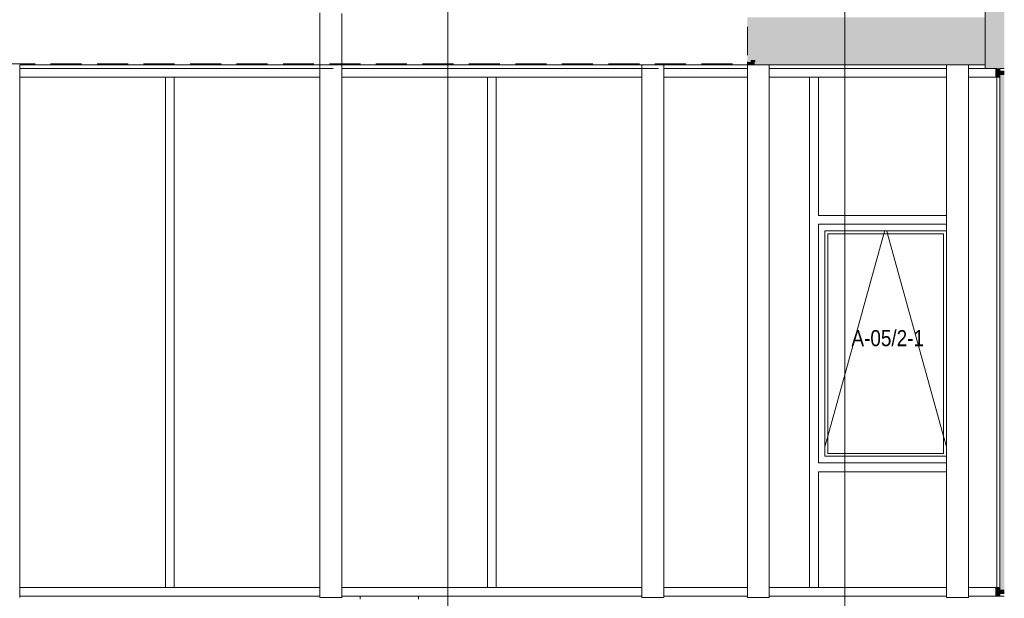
# Model space of a CAD drawing. Header units: millimetres. Extents: x -65 to 293624, y -1905 to 31061.
# Tile 184 of 256: x 124307 to 131032, y 12346 to 16299. Entities that reach past the tile are written whole.
import ezdxf

# ---------------------------------------------------------------- set-up
doc = ezdxf.new("R2010")
doc.units = ezdxf.units.MM
doc.header["$MEASUREMENT"] = 0
doc.linetypes.add('Hidden Line', pattern=[317.5, 211.666667, -105.833333])
for name, color, linetype in [('00 2D joon.AR', 7, 'Continuous'), ('00 Silt sein.AR', 7, 'Continuous'), ('00 Tekst.AR', 7, 'Continuous'), ('1232 Välisseinad.AR', 7, 'Continuous'), ('1233 Postid.AR', 7, 'Continuous'), ('1245 Klaasfassaadid.AR', 7, 'Continuous'), ('1247 Fassaadi valgusti.AR', 7, 'Continuous'), ('1253 Terrassipostid.AR', 7, 'Continuous'), ('1253 Välisterrassid.AR', 7, 'Continuous')]:
    doc.layers.add(name, color=color, linetype=linetype)
doc.styles.add('GENERATED_STYLE_4', font='txt', dxfattribs={"width": 0.84})

# ---------------------------------------------------------------- blocks, each defined once
blk = doc.blocks.new('Section Element_1066_3', base_point=(20443.1, 12361.4))
at = {"layer": '1253 Terrassipostid.AR', "color": 7, "linetype": 'Continuous', "lineweight": 13}
for p, q in [((126356.9, 15990.4), (126356.9, 16346.4)), ((126506.9, 16341.4), (126506.9, 15990.4)), ((126356.9, 12351.4), (126356.9, 15990.4)), ((126506.9, 15990.4), (126506.9, 12351.4)), ((126356.9, 12351.4), (126506.9, 12351.4))]:
    blk.add_line(p, q, dxfattribs=at)
blk = doc.blocks.new('Section Element_1096_3', base_point=(20443.1, 12361.4))
at = {"layer": '1253 Terrassipostid.AR', "color": 7, "linetype": 'Continuous', "lineweight": 13}
blk.add_line((124306.9, 15990.4), (124306.9, 12351.4), dxfattribs=at)
blk = doc.blocks.new('Section Element_1097_3', base_point=(20443.1, 12361.4))
at = {"layer": '1253 Terrassipostid.AR', "color": 7, "linetype": 'Continuous', "lineweight": 13}
blk.add_line((126506.9, 15990.4), (126506.9, 12351.4), dxfattribs=at)
blk = doc.blocks.new('Section Element_1098_3', base_point=(20443.1, 12361.4))
at = {"layer": '1253 Terrassipostid.AR', "color": 7, "linetype": 'Continuous', "lineweight": 13}
for p, q in [((128556.9, 12351.4), (128556.9, 15990.4)), ((128706.9, 15990.4), (128706.9, 12351.4)), ((128556.9, 12351.4), (128706.9, 12351.4))]:
    blk.add_line(p, q, dxfattribs=at)
blk = doc.blocks.new('Section Element_1104_3', base_point=(20443.1, 12361.4))
at = {"layer": '1232 Välisseinad.AR', "linetype": 'Continuous', "lineweight": 0, "true_color": 0x000000}
for points in [[(130901.9, 17449), (130901.9, 15966.4), (130922.9, 15966.4), (130922.9, 17453.5)], [(130922.9, 17453.5), (130922.9, 15966.4), (130954.9, 15966.4), (130954.9, 17460.3)], [(130979.9, 17465.4), (130979.9, 17465.6), (130954.9, 17460.3), (130954.9, 15966.4), (130986.9, 15966.4), (130986.9, 17465.4)], [(130986.9, 17465.4), (130986.9, 15966.4), (131016.9, 15966.4), (131016.9, 17465.4)], [(131016.9, 15966.4), (131031.9, 15966.4), (131031.9, 17465.4), (131016.9, 17465.4)]]:
    blk.add_hatch(color=178, dxfattribs=at).paths.add_polyline_path(points)
at = {"layer": '1232 Välisseinad.AR', "color": 7, "linetype": 'Continuous', "lineweight": 13}
for p, q in [((130920.9, 17466.4), (130901.9, 17466.4)), ((130901.9, 17466.4), (130901.9, 17450.1)), ((130920.9, 17466.4), (130920.9, 17454.1)), ((130952.9, 17466.4), (130922.9, 17466.4)), ((130922.9, 17466.4), (130922.9, 17454.5)), ((130952.9, 17466.4), (130952.9, 17460.9)), ((130954.9, 17466.4), (130954.9, 17461.3)), ((130954.9, 17466.4), (130978.9, 17466.4))]:
    blk.add_line(p, q, dxfattribs=at)
at = {"layer": '1232 Välisseinad.AR', "color": 7, "linetype": 'Continuous', "lineweight": 15}
blk.add_line((130901.9, 17449), (130901.9, 15966.4), dxfattribs=at)
at = {"layer": '1232 Välisseinad.AR', "color": 7, "linetype": 'Continuous', "lineweight": 13, "flags": 128}
for points in [[(130981.9, 15966.4), (130954.9, 15966.4), (130922.9, 15966.4), (130901.9, 15966.4)], [(131031.9, 15966.4), (131016.9, 15966.4), (131000.3, 15966.4)]]:
    blk.add_lwpolyline(points, dxfattribs=at)
blk = doc.blocks.new('Section Element_1112_3', base_point=(20443.1, 12361.4))
at = {"layer": '1232 Välisseinad.AR', "color": 7, "linetype": 'Continuous', "lineweight": 13}
for p, q in [((126356.9, 15966.4), (124306.9, 15966.4)), ((128556.9, 15966.4), (126506.9, 15966.4)), ((129276.9, 15966.4), (128706.9, 15966.4)), ((130636.9, 15966.4), (129426.9, 15966.4)), ((130901.9, 15966.4), (130786.9, 15966.4))]:
    blk.add_line(p, q, dxfattribs=at)
blk = doc.blocks.new('Section Element_1124_3', base_point=(20443.1, 12361.4))
at = {"layer": '1253 Terrassipostid.AR', "color": 7, "linetype": 'Continuous', "lineweight": 13}
for p, q in [((129276.9, 12351.4), (129276.9, 15990.4)), ((129426.9, 15990.4), (129426.9, 12351.4)), ((129276.9, 12351.4), (129426.9, 12351.4))]:
    blk.add_line(p, q, dxfattribs=at)
blk = doc.blocks.new('Section Element_1125_3', base_point=(20443.1, 12361.4))
at = {"layer": '1253 Terrassipostid.AR', "color": 7, "linetype": 'Continuous', "lineweight": 13}
for p, q in [((130636.9, 12351.4), (130636.9, 15990.4)), ((130786.9, 15990.4), (130786.9, 12351.4)), ((130636.9, 12351.4), (130786.9, 12351.4))]:
    blk.add_line(p, q, dxfattribs=at)
blk = doc.blocks.new('Section Element_1127_3', base_point=(20443.1, 12361.4))
at = {"layer": '1253 Välisterrassid.AR', "linetype": 'Continuous', "lineweight": 0, "true_color": 0x000000}
for points in [[(129276.9, 16315.4), (129276.9, 16283.4), (130901.9, 16283.4), (130901.9, 16315.4)], [(129276.9, 16283.4), (129276.9, 16251.4), (130901.9, 16251.4), (130901.9, 16283.4)], [(130901.9, 16056.4), (130901.9, 16251.4), (129276.9, 16251.4), (129276.9, 16056.4)], [(130901.9, 16011.4), (130901.9, 16056.4), (129276.9, 16056.4), (129276.9, 16011.4), (129301.9, 16011.4), (129301.9, 16020.4), (129327.9, 16020.4), (129327.9, 16011.4)], [(129276.9, 16011.4), (129276.9, 15990.4), (129301.9, 15990.4), (129301.9, 16011.4)], [(130901.9, 15990.4), (130901.9, 16011.4), (129327.9, 16011.4), (129327.9, 15990.4)]]:
    blk.add_hatch(color=178, dxfattribs=at).paths.add_polyline_path(points)
at = {"layer": '1253 Välisterrassid.AR', "color": 7, "linetype": 'Continuous', "lineweight": 13}
for p, q in [((129276.9, 16251.4), (129276.9, 16056.4)), ((130901.9, 16251.4), (130901.9, 16056.4)), ((129276.9, 16011.4), (129276.9, 15990.4)), ((130901.9, 16011.4), (130901.9, 15990.4)), ((124306.9, 15990.4), (126356.9, 15990.4)), ((126356.9, 15990.4), (126506.9, 15990.4)), ((126506.9, 15990.4), (129276.9, 15990.4))]:
    blk.add_line(p, q, dxfattribs=at)
at = {"layer": '1253 Välisterrassid.AR', "color": 7, "linetype": 'Continuous', "lineweight": 15}
for p, q in [((129301.9, 15990.4), (129276.9, 15990.4)), ((130901.9, 15990.4), (129327.9, 15990.4))]:
    blk.add_line(p, q, dxfattribs=at)
blk = doc.blocks.new('Section Element_1139_3', base_point=(20443.1, 12361.4))
at = {"layer": '1245 Klaasfassaadid.AR', "linetype": 'Continuous', "lineweight": 0, "true_color": 0x000000}
for points in [[(130981.9, 12361.4), (131000.3, 12361.4), (131000.4, 12380.4), (130992.8, 12380.4), (130992.8, 12402.4), (131000.4, 12402.4), (131000.4, 12421.4), (130981.9, 12421.4)], [(130992.8, 12380.4), (131000.4, 12380.4), (131026.9, 12380.4), (131026.9, 12402.4), (131000.4, 12402.4), (130992.8, 12402.4)], [(131031.9, 12402.4), (131026.9, 12402.4), (131026.9, 12380.4), (131031.9, 12380.4)]]:
    blk.add_hatch(color=178, dxfattribs=at).paths.add_polyline_path(points)
at = {"layer": '1245 Klaasfassaadid.AR', "color": 7, "linetype": 'Continuous', "lineweight": 13}
for p, q in [((130981.9, 12421.4), (130981.9, 12361.4)), ((131000.4, 12421.4), (130981.9, 12421.4)), ((131000.4, 12380.4), (131000.3, 12361.4)), ((131000.4, 12421.4), (131000.4, 12402.4)), ((131000.3, 12361.4), (130981.9, 12361.4))]:
    blk.add_line(p, q, dxfattribs=at)
at = {"layer": '1245 Klaasfassaadid.AR', "color": 7, "linetype": 'Continuous', "lineweight": 13, "flags": 128}
for points in [[(131031.9, 12402.4), (131026.9, 12402.4), (131000.4, 12402.4)], [(131031.9, 12380.4), (131026.9, 12380.4), (131000.4, 12380.4)]]:
    blk.add_lwpolyline(points, dxfattribs=at)
blk = doc.blocks.new('Section Element_1140_3', base_point=(20443.1, 12361.4))
at = {"layer": '1245 Klaasfassaadid.AR', "linetype": 'Continuous', "lineweight": 0, "true_color": 0x000000}
blk.add_hatch(color=178, dxfattribs=at).paths.add_polyline_path([(131031.9, 15936.4), (131000.4, 15936.4), (131000.4, 12391.4), (131031.9, 12391.4)])
at = {"layer": '1245 Klaasfassaadid.AR', "color": 7, "linetype": 'Continuous', "lineweight": 13}
for p, q in [((131000.4, 15936.4), (131000.4, 12391.4)), ((131031.9, 15936.4), (131000.4, 15936.4)), ((131031.9, 12391.4), (131000.4, 12391.4))]:
    blk.add_line(p, q, dxfattribs=at)
blk = doc.blocks.new('Section Element_1172_3', base_point=(20443.1, 12361.4))
at = {"layer": '1233 Postid.AR', "color": 7, "linetype": 'Continuous', "lineweight": 13}
for p, q in [((126631.9, 12341.4), (126631.9, 12361.4)), ((127031.9, 12341.4), (127031.9, 12361.4))]:
    blk.add_line(p, q, dxfattribs=at)
blk = doc.blocks.new('Section Element_1173_3', base_point=(20443.1, 12361.4))
at = {"layer": '1245 Klaasfassaadid.AR', "color": 7, "linetype": 'Continuous', "lineweight": 13}
for p, q in [((129276.9, 12421.4), (128706.9, 12421.4)), ((129701.9, 12421.4), (129426.9, 12421.4)), ((129276.9, 12361.4), (128706.9, 12361.4)), ((129731.9, 12361.4), (129426.9, 12361.4))]:
    blk.add_line(p, q, dxfattribs=at)
blk = doc.blocks.new('Section Element_1174_3', base_point=(20443.1, 12361.4))
at = {"layer": '1245 Klaasfassaadid.AR', "color": 7, "linetype": 'Continuous', "lineweight": 13}
for p, q in [((125301.9, 12421.4), (124306.9, 12421.4)), ((125331.9, 12361.4), (124306.9, 12361.4))]:
    blk.add_line(p, q, dxfattribs=at)
blk = doc.blocks.new('Section Element_1175_3', base_point=(20443.1, 12361.4))
at = {"layer": '1245 Klaasfassaadid.AR', "color": 7, "linetype": 'Continuous', "lineweight": 13}
for p, q in [((126356.9, 12421.4), (125361.9, 12421.4)), ((126356.9, 12361.4), (125331.9, 12361.4))]:
    blk.add_line(p, q, dxfattribs=at)
blk = doc.blocks.new('Section Element_1176_3', base_point=(20443.1, 12361.4))
at = {"layer": '1245 Klaasfassaadid.AR', "color": 7, "linetype": 'Continuous', "lineweight": 13}
for p, q in [((127501.9, 12421.4), (126506.9, 12421.4)), ((127531.9, 12361.4), (126506.9, 12361.4))]:
    blk.add_line(p, q, dxfattribs=at)
blk = doc.blocks.new('Section Element_1177_3', base_point=(20443.1, 12361.4))
at = {"layer": '1245 Klaasfassaadid.AR', "color": 7, "linetype": 'Continuous', "lineweight": 13}
for p, q in [((128556.9, 12421.4), (127561.9, 12421.4)), ((128556.9, 12361.4), (127531.9, 12361.4))]:
    blk.add_line(p, q, dxfattribs=at)
blk = doc.blocks.new('Section Element_1195_3', base_point=(20443.1, 12361.4))
at = {"layer": '1245 Klaasfassaadid.AR', "color": 7, "linetype": 'Continuous', "lineweight": 13}
blk.add_line((130981.9, 13251.4), (130981.9, 14921.4), dxfattribs=at)
blk = doc.blocks.new('Section Element_1196_3', base_point=(20443.1, 12361.4))
at = {"layer": '1245 Klaasfassaadid.AR', "color": 7, "linetype": 'Continuous', "lineweight": 13}
blk.add_line((130981.9, 12421.4), (130981.9, 13251.4), dxfattribs=at)
blk = doc.blocks.new('Section Element_1197_3', base_point=(20443.1, 12361.4))
at = {"layer": '1245 Klaasfassaadid.AR', "color": 7, "linetype": 'Continuous', "lineweight": 13}
for p, q in [((129806.9, 14856.4), (129806.9, 13316.4)), ((130636.9, 14856.4), (129806.9, 14856.4)), ((130616.9, 14836.4), (129826.9, 14836.4)), ((129826.9, 14836.4), (129826.9, 13336.4)), ((130616.9, 13336.4), (130616.9, 14836.4)), ((129806.9, 13316.4), (130636.9, 13316.4)), ((129826.9, 13336.4), (130616.9, 13336.4))]:
    blk.add_line(p, q, dxfattribs=at)
at = {"layer": '1245 Klaasfassaadid.AR', "color": 253, "linetype": 'Continuous', "lineweight": 13, "true_color": 0xa5a6a4}
for p, q in [((129826.9, 13454), (130209.4, 14836.4)), ((130209.4, 14836.4), (130215, 14856.4)), ((130234.3, 14836.4), (130228.8, 14856.4)), ((130616.9, 13454), (130234.3, 14836.4)), ((129806.9, 13381.8), (129826.9, 13454)), ((130636.9, 13381.8), (130616.9, 13454))]:
    blk.add_line(p, q, dxfattribs=at)
blk = doc.blocks.new('Section Element_1281_3', base_point=(20443.1, 12361.4))
at = {"layer": '1245 Klaasfassaadid.AR', "color": 7, "linetype": 'Continuous', "lineweight": 13}
for p, q in [((130636.9, 14961.4), (129761.9, 14961.4)), ((130636.9, 14901.4), (129761.9, 14901.4))]:
    blk.add_line(p, q, dxfattribs=at)
blk = doc.blocks.new('Section Element_1282_3', base_point=(20443.1, 12361.4))
at = {"layer": '1245 Klaasfassaadid.AR', "color": 7, "linetype": 'Continuous', "lineweight": 13}
for p, q in [((129701.9, 13241.4), (129701.9, 14931.4)), ((129761.9, 13271.4), (129761.9, 14901.4))]:
    blk.add_line(p, q, dxfattribs=at)
blk = doc.blocks.new('Section Element_1283_3', base_point=(20443.1, 12361.4))
at = {"layer": '1245 Klaasfassaadid.AR', "color": 7, "linetype": 'Continuous', "lineweight": 13}
for p, q in [((130636.9, 13271.4), (129761.9, 13271.4)), ((130636.9, 13211.4), (129761.9, 13211.4))]:
    blk.add_line(p, q, dxfattribs=at)
blk = doc.blocks.new('Section Element_1284_3', base_point=(20443.1, 12361.4))
at = {"layer": '1245 Klaasfassaadid.AR', "color": 7, "linetype": 'Continuous', "lineweight": 13}
for p, q in [((129701.9, 12421.4), (129701.9, 13241.4)), ((129761.9, 12421.4), (129761.9, 13211.4)), ((129761.9, 12421.4), (129701.9, 12421.4))]:
    blk.add_line(p, q, dxfattribs=at)
blk = doc.blocks.new('Section Element_1308_3', base_point=(20443.1, 12361.4))
at = {"layer": '1245 Klaasfassaadid.AR', "color": 7, "linetype": 'Continuous', "lineweight": 13}
for p, q in [((130636.9, 12421.4), (129761.9, 12421.4)), ((130636.9, 12361.4), (129731.9, 12361.4))]:
    blk.add_line(p, q, dxfattribs=at)
blk = doc.blocks.new('Section Element_1339_3', base_point=(20443.1, 12361.4))
at = {"layer": '1245 Klaasfassaadid.AR', "linetype": 'Continuous', "lineweight": 0, "true_color": 0x000000}
for points in [[(130981.9, 15966.4), (130981.9, 15906.4), (131000.4, 15906.4), (131000.4, 15925.4), (130992.8, 15925.4), (130992.8, 15947.4), (131000.4, 15947.4), (131000.3, 15966.4)], [(130992.8, 15947.4), (130992.8, 15925.4), (131000.4, 15925.4), (131026.9, 15925.4), (131026.9, 15947.4), (131000.4, 15947.4)], [(131031.9, 15947.4), (131026.9, 15947.4), (131026.9, 15925.4), (131031.9, 15925.4)]]:
    blk.add_hatch(color=178, dxfattribs=at).paths.add_polyline_path(points)
at = {"layer": '1245 Klaasfassaadid.AR', "color": 7, "linetype": 'Continuous', "lineweight": 13}
for p, q in [((130981.9, 15966.4), (130981.9, 15906.4)), ((131000.3, 15966.4), (131000.4, 15947.4)), ((131000.4, 15906.4), (130981.9, 15906.4)), ((131000.4, 15925.4), (131000.4, 15906.4))]:
    blk.add_line(p, q, dxfattribs=at)
at = {"layer": '1245 Klaasfassaadid.AR', "color": 7, "linetype": 'Continuous', "lineweight": 13, "flags": 128}
for points in [[(131031.9, 15947.4), (131026.9, 15947.4), (131000.4, 15947.4)], [(131031.9, 15925.4), (131026.9, 15925.4), (131000.4, 15925.4)]]:
    blk.add_lwpolyline(points, dxfattribs=at)
blk = doc.blocks.new('Section Element_1340_3', base_point=(20443.1, 12361.4))
at = {"layer": '1245 Klaasfassaadid.AR', "color": 7, "linetype": 'Continuous', "lineweight": 13}
blk.add_line((130981.9, 14921.4), (130981.9, 15906.4), dxfattribs=at)
blk = doc.blocks.new('Section Element_1352_3', base_point=(20443.1, 12361.4))
at = {"layer": '1245 Klaasfassaadid.AR', "color": 7, "linetype": 'Continuous', "lineweight": 13}
blk.add_line((129761.9, 15906.4), (130636.9, 15906.4), dxfattribs=at)
blk = doc.blocks.new('Section Element_1353_3', base_point=(20443.1, 12361.4))
at = {"layer": '1245 Klaasfassaadid.AR', "color": 7, "linetype": 'Continuous', "lineweight": 13}
for p, q in [((129701.9, 14931.4), (129701.9, 15906.4)), ((129701.9, 15906.4), (129761.9, 15906.4)), ((129761.9, 14961.4), (129761.9, 15906.4))]:
    blk.add_line(p, q, dxfattribs=at)
blk = doc.blocks.new('Section Element_1354_3', base_point=(20443.1, 12361.4))
at = {"layer": '1245 Klaasfassaadid.AR', "color": 7, "linetype": 'Continuous', "lineweight": 13}
for p, q in [((128706.9, 15906.4), (129276.9, 15906.4)), ((129426.9, 15906.4), (129701.9, 15906.4))]:
    blk.add_line(p, q, dxfattribs=at)
blk = doc.blocks.new('Section Element_1355_3', base_point=(20443.1, 12361.4))
at = {"layer": '1245 Klaasfassaadid.AR', "color": 7, "linetype": 'Continuous', "lineweight": 13}
blk.add_line((127561.9, 15906.4), (128556.9, 15906.4), dxfattribs=at)
blk = doc.blocks.new('Section Element_1356_3', base_point=(20443.1, 12361.4))
at = {"layer": '1245 Klaasfassaadid.AR', "color": 7, "linetype": 'Continuous', "lineweight": 13}
for p, q in [((127501.9, 12421.4), (127501.9, 15906.4)), ((127501.9, 15906.4), (127561.9, 15906.4)), ((127561.9, 12421.4), (127561.9, 15906.4)), ((127561.9, 12421.4), (127501.9, 12421.4))]:
    blk.add_line(p, q, dxfattribs=at)
blk = doc.blocks.new('Section Element_1357_3', base_point=(20443.1, 12361.4))
at = {"layer": '1245 Klaasfassaadid.AR', "color": 7, "linetype": 'Continuous', "lineweight": 13}
blk.add_line((126506.9, 15906.4), (127501.9, 15906.4), dxfattribs=at)
blk = doc.blocks.new('Section Element_1358_3', base_point=(20443.1, 12361.4))
at = {"layer": '1245 Klaasfassaadid.AR', "color": 7, "linetype": 'Continuous', "lineweight": 13}
blk.add_line((125361.9, 15906.4), (126356.9, 15906.4), dxfattribs=at)
blk = doc.blocks.new('Section Element_1359_3', base_point=(20443.1, 12361.4))
at = {"layer": '1245 Klaasfassaadid.AR', "color": 7, "linetype": 'Continuous', "lineweight": 13}
for p, q in [((125301.9, 12421.4), (125301.9, 15906.4)), ((125301.9, 15906.4), (125361.9, 15906.4)), ((125361.9, 12421.4), (125361.9, 15906.4)), ((125361.9, 12421.4), (125301.9, 12421.4))]:
    blk.add_line(p, q, dxfattribs=at)
blk = doc.blocks.new('Section Element_1360_3', base_point=(20443.1, 12361.4))
at = {"layer": '1245 Klaasfassaadid.AR', "color": 7, "linetype": 'Continuous', "lineweight": 13}
blk.add_line((124306.9, 15906.4), (125301.9, 15906.4), dxfattribs=at)
blk = doc.blocks.new('Section Element_1431_3', base_point=(20443.1, 12361.4))
at = {"layer": '1247 Fassaadi valgusti.AR', "linetype": 'Continuous', "lineweight": 0, "true_color": 0x000000}
blk.add_hatch(color=178, dxfattribs=at).paths.add_polyline_path([(129301.9, 15990.4), (129327.9, 15990.4), (129327.9, 16020.4), (129301.9, 16020.4)])
at = {"layer": '1247 Fassaadi valgusti.AR', "color": 7, "linetype": 'Continuous', "lineweight": 13}
for p, q in [((129301.9, 16020.4), (129301.9, 16011.4)), ((129327.9, 16020.4), (129301.9, 16020.4)), ((129327.9, 16020.4), (129327.9, 16011.4)), ((129327.9, 15990.4), (129301.9, 15990.4))]:
    blk.add_line(p, q, dxfattribs=at)
blk = doc.blocks.new('Section Element_1666_3', base_point=(20443.1, 12361.4))
at = {"layer": '1245 Klaasfassaadid.AR', "color": 7, "linetype": 'Continuous', "lineweight": 13}
for p, q in [((130974.9, 12421.4), (130786.9, 12421.4)), ((130974.9, 12421.4), (130981.9, 12421.4)), ((130974.9, 12421.4), (130974.9, 12361.4)), ((130974.9, 12361.4), (130786.9, 12361.4)), ((130974.9, 12361.4), (130981.9, 12361.4)), ((131031.9, 12361.4), (131000.3, 12361.4))]:
    blk.add_line(p, q, dxfattribs=at)
blk = doc.blocks.new('Section Element_1667_3', base_point=(20443.1, 12361.4))
at = {"layer": '1245 Klaasfassaadid.AR', "color": 7, "linetype": 'Continuous', "lineweight": 13}
for p, q in [((130974.9, 15906.4), (130974.9, 15966.4)), ((130786.9, 15906.4), (130974.9, 15906.4)), ((130974.9, 15906.4), (130981.9, 15906.4))]:
    blk.add_line(p, q, dxfattribs=at)
blk = doc.blocks.new('Label_26_3', base_point=(129942.2, 16803))
at = {"layer": '00 Silt sein.AR', "linetype": 'Continuous', "lineweight": 0, "true_color": 0x000000}
blk.add_hatch(color=178, dxfattribs=at).paths.add_polyline_path([(129927.2, 16803), (129928.4, 16797.2), (129931.6, 16792.4), (129936.5, 16789.1), (129942.2, 16788), (129948, 16789.1), (129952.9, 16792.4), (129956.1, 16797.2), (129957.2, 16803), (129956.1, 16808.7), (129952.9, 16813.6), (129948, 16816.8), (129942.2, 16818), (129936.5, 16816.8), (129931.6, 16813.6), (129928.4, 16808.7)])
at = {"layer": '00 Silt sein.AR', "color": 7, "linetype": 'Continuous', "lineweight": 13}
for p, q in [((129942.2, 16788), (129942.2, 11111.4)), ((129942.2, 11111.4), (129578.6, 11111.4))]:
    blk.add_line(p, q, dxfattribs=at)
at = {"layer": '00 Silt sein.AR', "color": 7, "linetype": 'Continuous', "lineweight": 13, "flags": 128}
blk.add_lwpolyline([(129578.6, 11111.4, 1), (129186.2, 11111.4, 1)], format="xyb", close=True, dxfattribs=at)
at = {"layer": '00 Silt sein.AR', "color": 7, "linetype": 'Continuous', "lineweight": 13}
blk.add_circle((129942.2, 16803), 15, dxfattribs=at)
at = {"layer": '00 Silt sein.AR', "color": 7, "lineweight": 13, "insert": (129382.4, 11171.4), "char_height": 120, "attachment_point": 2, "style": 'GENERATED_STYLE_4'}
blk.add_mtext('\\A1;{\\pqc;\\pt0,20000;\\fArial|b0|i0|c0|p34;M03 \\fArial|b0|i0|c0|p34;\\A1{\\H.66x;\\S^  ;}\\fArial|b0|i0|c0|p34;\\fArial|b0|i0|c0|p34;\\A1{\\H.66x;\\S^  ;}\\fArial|b0|i0|c0|p34;\\fArial|b0|i0|c0|p34;\\fArial|b0|i0|c0|p34;\\fArial|b0|i0|c0|p34;\\fArial|b0|i0|c0|p34;\\fArial|b0|i0|c0|p34;\\fArial|b0|i0|c0|p34;\\fArial|b0|i0|c0|p34;\\fArial|b0|i0|c0|p34;\\fArial|b0|i0|c0|p34;\\fArial|b0|i0|c0|p34;\\fArial|b0|i0|c0|p34;\\fArial|b0|i0|c0|p34;\\fArial|b0|i0|c0|p34;\\fArial|b0|i0|c0|p34;\\fArial|b0|i0|c0|p34;\\fArial|b0|i0|c0|p34;\\fArial|b0|i0|c0|p34;\\fArial|b0|i0|c0|p34;\\fArial|b0|i0|c0|p34;\\fArial|b0|i0|c0|p34;\\fArial|b0|i0|c0|p34;\\fArial|b0|i0|c0|p34;\\fArial|b0|i0|c0|p34;\\fArial|b0|i0|c0|p34;\\fArial|b0|i0|c0|p34;\\fArial|b0|i0|c0|p34;\\fArial|b0|i0|c0|p34;\\fArial|b0|i0|c0|p34;\\fArial|b0|i0|c0|p34;\\fArial|b0|i0|c0|p34;\\fArial|b0|i0|c0|p34;\\fArial|b0|i0|c0|p34;\\fArial|b0|i0|c0|p34;\\fArial|b0|i0|c0|p34;\\fArial|b0|i0|c0|p34;\\fArial|b0|i0|c0|p34;\\fArial|b0|i0|c0|p34;\\fArial|b0|i0|c0|p34;\\fArial|b0|i0|c0|p34;\\fArial|b0|i0|c0|p34;\\fArial|b0|i0|c0|p34;\\fArial|b0|i0|c0|p34;\\fArial|b0|i0|c0|p34;}', dxfattribs=at)
blk = doc.blocks.new('Label_27_3', base_point=(127231.9, 20184.2))
at = {"layer": '00 Silt sein.AR', "color": 7, "linetype": 'Continuous', "lineweight": 13}
blk.add_line((127231.9, 20169.2), (127231.9, 11111.4), dxfattribs=at)

msp = doc.modelspace()

# ---------------------------------------------------------------- linework, layer by layer
at = {"layer": '00 2D joon.AR', "color": 41, "linetype": 'Hidden Line', "lineweight": 13, "true_color": 0xffeda8, "flags": 128}
msp.add_lwpolyline([(107535.8, 15998.4), (107535.8, 15966.4), (129276.9, 15966.4), (129276.9, 15998.4)], close=True, dxfattribs=at)

# ---------------------------------------------------------------- block references
at = {"layer": '00 Silt sein.AR', "color": 7, "linetype": 'Continuous', "lineweight": 13}
for name, p in [('Label_27_3', (127231.9, 20184.2)), ('Label_26_3', (129942.2, 16803))]:
    msp.add_blockref(name, p, dxfattribs=at)
at = {"layer": '1232 Välisseinad.AR', "lineweight": 0}
for name in ['Section Element_1104_3', 'Section Element_1112_3']:
    msp.add_blockref(name, (20443.1, 12361.4), dxfattribs=at)
at = {"layer": '1233 Postid.AR', "lineweight": 0}
msp.add_blockref('Section Element_1172_3', (20443.1, 12361.4), dxfattribs=at)
at = {"layer": '1245 Klaasfassaadid.AR', "lineweight": 0}
for name in ['Section Element_1667_3', 'Section Element_1339_3', 'Section Element_1360_3', 'Section Element_1359_3', 'Section Element_1358_3', 'Section Element_1357_3', 'Section Element_1356_3', 'Section Element_1355_3', 'Section Element_1354_3', 'Section Element_1353_3', 'Section Element_1352_3', 'Section Element_1340_3', 'Section Element_1140_3', 'Section Element_1282_3', 'Section Element_1281_3', 'Section Element_1195_3', 'Section Element_1197_3', 'Section Element_1283_3', 'Section Element_1196_3', 'Section Element_1284_3', 'Section Element_1174_3', 'Section Element_1175_3', 'Section Element_1176_3', 'Section Element_1177_3', 'Section Element_1173_3', 'Section Element_1308_3', 'Section Element_1666_3', 'Section Element_1139_3']:
    msp.add_blockref(name, (20443.1, 12361.4), dxfattribs=at)
at = {"layer": '1247 Fassaadi valgusti.AR', "lineweight": 0}
msp.add_blockref('Section Element_1431_3', (20443.1, 12361.4), dxfattribs=at)
at = {"layer": '1253 Terrassipostid.AR', "lineweight": 0}
for name in ['Section Element_1124_3', 'Section Element_1125_3', 'Section Element_1098_3', 'Section Element_1066_3', 'Section Element_1096_3', 'Section Element_1097_3']:
    msp.add_blockref(name, (20443.1, 12361.4), dxfattribs=at)
at = {"layer": '1253 Välisterrassid.AR', "lineweight": 0}
msp.add_blockref('Section Element_1127_3', (20443.1, 12361.4), dxfattribs=at)

# ---------------------------------------------------------------- texts
at = {"layer": '00 Tekst.AR', "color": 5, "linetype": 'Continuous', "lineweight": 13, "insert": (129988, 14178.9), "char_height": 110, "attachment_point": 1, "style": 'GENERATED_STYLE_4'}
msp.add_mtext('\\A1;{\\pql;\\fArial|b0|i0|c0|p34;A-05/2-1}', dxfattribs=at)

doc.saveas('drawing.dxf')
